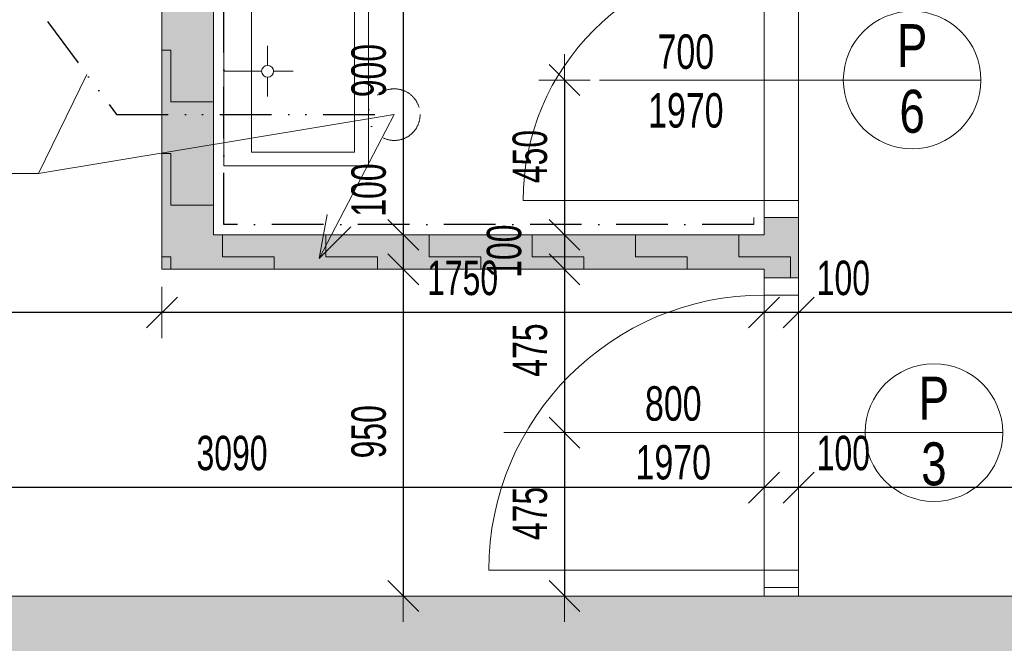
# Model space of a CAD drawing. Header units: millimetres. Extents: x -97971 to 48677, y -63570 to -5533.
# Tile 9 of 65: x -80539 to -77678, y -15074 to -13261. Entities that reach past the tile are written whole.
import ezdxf

# ---------------------------------------------------------------- set-up
doc = ezdxf.new("R2010")
doc.units = ezdxf.units.MM
doc.header["$PDMODE"] = 65
for name, pattern in [('Carkovana 2x_1', [200, 150, -50]), ('Cerchovana_1', [250, 150, -50, 0, -50]), ('JIS_09_15', [300, 150, -50, 0, -50, 0, -50])]:
    doc.linetypes.add(name, pattern=pattern)
for name, color, linetype, lineweight in [('XR$1$1.PP - NÁVRH_1', 7, 'Continuous', 25), ('XR$2$KOTY_1', 7, 'Continuous', 25), ('XR$3$ZAŘIZOVÁKY_1', 7, 'Continuous', 25), ('XR$4$VÝPLNĚ_1', 7, 'Continuous', 25), ('XR$7$FILING ___1', 7, 'Continuous', 25), ('XR$8$TZB ___1', 7, 'Continuous', 25)]:
    doc.layers.add(name, color=color, linetype=linetype, lineweight=lineweight)
doc.styles.add('ARIAL', font='ARIAL.TTF')
doc.styles.add('ARIALNARROW', font='ARIALN.TTF')
doc.dimstyles.new('DIMSTYLE_3', dxfattribs={"dimtxt": 100, "dimasz": 150, "dimexe": 0, "dimexo": 0, "dimgap": 50, "dimtad": 2, "dimdec": 0, "dimrnd": 5, "dimzin": 12, "dimdsep": 46, "dimtxsty": 'ARIALNARROW', "dimblk1": 'ALL_ML_STRICH', "dimblk2": 'ALL_ML_STRICH', "dimsah": 1, "dimcen": 0, "dimclrd": 6, "dimclre": 6, "dimclrt": 6, "dimadec": 0, "dimazin": 0, "dimtfac": 1, "dimtdec": 0, "dimtix": 1, "dimtmove": 2, "dimatfit": 3, "dimfxl": 0, "dimtzin": 0, "dimlwd": 0, "dimlwe": 13, "dimarcsym": 0})
doc.dimstyles.new('DIMSTYLE_5', dxfattribs={"dimtxt": 100, "dimasz": 150, "dimexe": 0, "dimexo": 0, "dimgap": 50, "dimtad": 2, "dimdec": 0, "dimrnd": 5, "dimzin": 12, "dimdsep": 46, "dimtxsty": 'ARIALNARROW', "dimblk1": 'ALL_ML_STRICH', "dimblk2": 'ALL_ML_STRICH', "dimsah": 1, "dimcen": 0, "dimclrd": 6, "dimclre": 6, "dimclrt": 6, "dimadec": 0, "dimazin": 0, "dimtfac": 1, "dimtdec": 0, "dimtix": 1, "dimtmove": 2, "dimatfit": 3, "dimfxl": 0, "dimtvp": 1.2, "dimtzin": 0, "dimlwd": 0, "dimlwe": 13, "dimarcsym": 0})

# ---------------------------------------------------------------- blocks, each defined once
blk = doc.blocks.new('ALL_ML_STRICH')
at = {"color": 0, "linetype": 'ByBlock', "lineweight": -2}
for p, q in [((0, -0.5), (0, 0.5)), ((-0.3, -0.3), (0.3, 0.3)), ((-1, 0), (0.5, 0))]:
    blk.add_line(p, q, dxfattribs=at)
blk = doc.blocks.new('*D243')
at = {"layer": 'DEFPOINTS', "color": 6, "linetype": 'Continuous', "lineweight": 13}
for p in [(-79424.9, -12986.3), (-79011.9, -12986.3), (-79039.2, -13886.3)]:
    blk.add_point(p, dxfattribs=at)
at = {"layer": 'XR$2$KOTY_1', "color": 6, "linetype": 'Continuous', "lineweight": -2}
for p, q in [((-79424.9, -12986.3), (-79424.9, -12986.3)), ((-79424.9, -12986.3), (-79424.9, -13886.3)), ((-79424.9, -13886.3), (-79424.9, -13886.3))]:
    blk.add_line(p, q, dxfattribs=at)
at = {"layer": 'XR$2$KOTY_1', "color": 6, "linetype": 'Continuous', "lineweight": 13, "xscale": 150, "yscale": 150, "zscale": 150}
for p, rotation in [((-79424.9, -12986.3), 90), ((-79424.9, -13886.3), 270)]:
    blk.add_blockref('ALL_ML_STRICH', p, dxfattribs=dict(at, rotation=rotation))
at = {"layer": 'XR$2$KOTY_1', "color": 6, "linetype": 'Continuous', "lineweight": 13, "insert": (-79524.9, -13408.8), "char_height": 100, "width": 243.429, "attachment_point": 5, "rotation": 90, "style": 'ARIALNARROW'}
blk.add_mtext('\\W0.81;\\A1;{900}', dxfattribs=at)
blk = doc.blocks.new('*D244')
at = {"layer": 'DEFPOINTS', "color": 6, "linetype": 'Continuous', "lineweight": 13}
for p in [(-79424.9, -13886.3), (-79039.2, -13886.3), (-79021.5, -13986.3)]:
    blk.add_point(p, dxfattribs=at)
at = {"layer": 'XR$2$KOTY_1', "color": 6, "linetype": 'Continuous', "lineweight": -2}
for p, q in [((-79424.9, -13886.3), (-79424.9, -13886.3)), ((-79424.9, -13886.3), (-79424.9, -13986.3)), ((-79424.9, -13986.3), (-79424.9, -13986.3))]:
    blk.add_line(p, q, dxfattribs=at)
at = {"layer": 'XR$2$KOTY_1', "color": 6, "linetype": 'Continuous', "lineweight": 13, "xscale": 150, "yscale": 150, "zscale": 150}
for p, rotation in [((-79424.9, -13886.3), 90), ((-79424.9, -13986.3), 270)]:
    blk.add_blockref('ALL_ML_STRICH', p, dxfattribs=dict(at, rotation=rotation))
at = {"layer": 'XR$2$KOTY_1', "color": 6, "linetype": 'Continuous', "lineweight": 13, "insert": (-79524.9, -13756.1), "char_height": 100, "width": 243.429, "attachment_point": 5, "rotation": 90, "style": 'ARIALNARROW'}
blk.add_mtext('\\W0.81;\\A1;{100}', dxfattribs=at)
blk = doc.blocks.new('*D245')
at = {"layer": 'DEFPOINTS', "color": 6, "linetype": 'Continuous', "lineweight": 13}
for p in [(-79424.9, -13986.3), (-79021.5, -13986.3), (-78276.3, -14936.3)]:
    blk.add_point(p, dxfattribs=at)
at = {"layer": 'XR$2$KOTY_1', "color": 6, "linetype": 'Continuous', "lineweight": -2}
for p, q in [((-79424.9, -13986.3), (-79424.9, -13986.3)), ((-79424.9, -13986.3), (-79424.9, -14936.3)), ((-79424.9, -14936.3), (-79424.9, -14936.3))]:
    blk.add_line(p, q, dxfattribs=at)
at = {"layer": 'XR$2$KOTY_1', "color": 6, "linetype": 'Continuous', "lineweight": 13, "xscale": 150, "yscale": 150, "zscale": 150}
for p, rotation in [((-79424.9, -13986.3), 90), ((-79424.9, -14936.3), 270)]:
    blk.add_blockref('ALL_ML_STRICH', p, dxfattribs=dict(at, rotation=rotation))
at = {"layer": 'XR$2$KOTY_1', "color": 6, "linetype": 'Continuous', "lineweight": 13, "insert": (-79524.9, -14458.8), "char_height": 100, "width": 243.429, "attachment_point": 5, "rotation": 90, "style": 'ARIALNARROW'}
blk.add_mtext('\\W0.81;\\A1;{950}', dxfattribs=at)
blk = doc.blocks.new('*D286')
at = {"layer": 'DEFPOINTS', "color": 6, "linetype": 'Continuous', "lineweight": 13}
for p in [(-76146.3, -14621.2), (-78276.3, -14936.3), (-76146.3, -14936.3)]:
    blk.add_point(p, dxfattribs=at)
at = {"layer": 'XR$2$KOTY_1', "color": 6, "linetype": 'Continuous', "lineweight": -2}
for p, q in [((-78276.3, -14621.2), (-78276.3, -14621.2)), ((-76146.3, -14621.2), (-78276.3, -14621.2)), ((-76146.3, -14824.2), (-76146.3, -14621.2))]:
    blk.add_line(p, q, dxfattribs=at)
at = {"layer": 'XR$2$KOTY_1', "color": 6, "linetype": 'Continuous', "lineweight": 13, "xscale": 150, "yscale": 150, "zscale": 150}
for p, rotation in [((-78276.3, -14621.2), 180), ((-76146.3, -14621.2), 360)]:
    blk.add_blockref('ALL_ML_STRICH', p, dxfattribs=dict(at, rotation=rotation))
at = {"layer": 'XR$2$KOTY_1', "color": 6, "linetype": 'Continuous', "lineweight": 13, "insert": (-77212.4, -14521.2), "char_height": 100, "width": 324.571, "attachment_point": 5, "style": 'ARIALNARROW'}
blk.add_mtext('\\W0.81;\\A1;{2130}', dxfattribs=at)
blk = doc.blocks.new('*D287')
at = {"layer": 'DEFPOINTS', "color": 6, "linetype": 'Continuous', "lineweight": 13}
for p in [(-78276.3, -14621.2), (-78376.3, -14936.3), (-78276.3, -14936.3)]:
    blk.add_point(p, dxfattribs=at)
at = {"layer": 'XR$2$KOTY_1', "color": 6, "linetype": 'Continuous', "lineweight": -2}
for p, q in [((-78376.3, -14621.2), (-78376.3, -14621.2)), ((-78276.3, -14621.2), (-78376.3, -14621.2)), ((-78276.3, -14621.2), (-78276.3, -14621.2))]:
    blk.add_line(p, q, dxfattribs=at)
at = {"layer": 'XR$2$KOTY_1', "color": 6, "linetype": 'Continuous', "lineweight": 13, "xscale": 150, "yscale": 150, "zscale": 150}
for p, rotation in [((-78376.3, -14621.2), 180), ((-78276.3, -14621.2), 360)]:
    blk.add_blockref('ALL_ML_STRICH', p, dxfattribs=dict(at, rotation=rotation))
at = {"layer": 'XR$2$KOTY_1', "color": 6, "linetype": 'Continuous', "lineweight": 13, "insert": (-78146.1, -14521.2), "char_height": 100, "width": 243.429, "attachment_point": 5, "style": 'ARIALNARROW'}
blk.add_mtext('\\W0.81;\\A1;{100}', dxfattribs=at)
blk = doc.blocks.new('*D288')
at = {"layer": 'DEFPOINTS', "color": 6, "linetype": 'Continuous', "lineweight": 13}
for p in [(-78376.3, -14621.2), (-81466.3, -14936.3), (-78376.3, -14936.3)]:
    blk.add_point(p, dxfattribs=at)
at = {"layer": 'XR$2$KOTY_1', "color": 6, "linetype": 'Continuous', "lineweight": -2}
for p, q in [((-81466.3, -14621.2), (-81466.3, -14621.2)), ((-78376.3, -14621.2), (-81466.3, -14621.2)), ((-78376.3, -14621.2), (-78376.3, -14621.2))]:
    blk.add_line(p, q, dxfattribs=at)
at = {"layer": 'XR$2$KOTY_1', "color": 6, "linetype": 'Continuous', "lineweight": 13, "xscale": 150, "yscale": 150, "zscale": 150}
for p, rotation in [((-81466.3, -14621.2), 180), ((-78376.3, -14621.2), 360)]:
    blk.add_blockref('ALL_ML_STRICH', p, dxfattribs=dict(at, rotation=rotation))
at = {"layer": 'XR$2$KOTY_1', "color": 6, "linetype": 'Continuous', "lineweight": 13, "insert": (-79922.4, -14521.2), "char_height": 100, "width": 324.571, "attachment_point": 5, "style": 'ARIALNARROW'}
blk.add_mtext('\\W0.81;\\A1;{3090}', dxfattribs=at)
blk = doc.blocks.new('*D320')
at = {"layer": 'DEFPOINTS', "color": 6, "linetype": 'Continuous', "lineweight": 13}
for p in [(-76776.3, -13786.3), (-78276.3, -14061.3), (-76776.3, -14112.1)]:
    blk.add_point(p, dxfattribs=at)
at = {"layer": 'XR$2$KOTY_1', "color": 6, "linetype": 'Continuous', "lineweight": -2}
for p, q in [((-76776.3, -13971.3), (-76776.3, -14112.1)), ((-78276.3, -14112.1), (-78276.3, -14112.1)), ((-76776.3, -14112.1), (-78276.3, -14112.1))]:
    blk.add_line(p, q, dxfattribs=at)
at = {"layer": 'XR$2$KOTY_1', "color": 6, "linetype": 'Continuous', "lineweight": 13, "xscale": 150, "yscale": 150, "zscale": 150}
for p, rotation in [((-78276.3, -14112.1), 180), ((-76776.3, -14112.1), 360)]:
    blk.add_blockref('ALL_ML_STRICH', p, dxfattribs=dict(at, rotation=rotation))
at = {"layer": 'XR$2$KOTY_1', "color": 6, "linetype": 'Continuous', "lineweight": 13, "insert": (-77527.4, -14012.1), "char_height": 100, "width": 324.571, "attachment_point": 5, "style": 'ARIALNARROW'}
blk.add_mtext('\\W0.81;\\A1;{1500}', dxfattribs=at)
blk = doc.blocks.new('*D321')
at = {"layer": 'DEFPOINTS', "color": 6, "linetype": 'Continuous', "lineweight": 13}
for p in [(-78376.3, -13986.3), (-78276.3, -14061.3), (-78276.3, -14112.1)]:
    blk.add_point(p, dxfattribs=at)
at = {"layer": 'XR$2$KOTY_1', "color": 6, "linetype": 'Continuous', "lineweight": -2}
for p, q in [((-78376.3, -14112.1), (-78376.3, -14112.1)), ((-78276.3, -14112.1), (-78376.3, -14112.1)), ((-78276.3, -14112.1), (-78276.3, -14112.1))]:
    blk.add_line(p, q, dxfattribs=at)
at = {"layer": 'XR$2$KOTY_1', "color": 6, "linetype": 'Continuous', "lineweight": 13, "xscale": 150, "yscale": 150, "zscale": 150}
for p, rotation in [((-78376.3, -14112.1), 180), ((-78276.3, -14112.1), 360)]:
    blk.add_blockref('ALL_ML_STRICH', p, dxfattribs=dict(at, rotation=rotation))
at = {"layer": 'XR$2$KOTY_1', "color": 6, "linetype": 'Continuous', "lineweight": 13, "insert": (-78146.1, -14012.1), "char_height": 100, "width": 243.429, "attachment_point": 5, "style": 'ARIALNARROW'}
blk.add_mtext('\\W0.81;\\A1;{100}', dxfattribs=at)
blk = doc.blocks.new('*D322')
at = {"layer": 'DEFPOINTS', "color": 6, "linetype": 'Continuous', "lineweight": 13}
for p in [(-80126.3, -13986.3), (-78376.3, -13986.3), (-78376.3, -14112.1)]:
    blk.add_point(p, dxfattribs=at)
at = {"layer": 'XR$2$KOTY_1', "color": 6, "linetype": 'Continuous', "lineweight": -2}
for p, q in [((-80126.3, -14112.1), (-80126.3, -14112.1)), ((-78376.3, -14112.1), (-80126.3, -14112.1)), ((-78376.3, -14112.1), (-78376.3, -14112.1))]:
    blk.add_line(p, q, dxfattribs=at)
at = {"layer": 'XR$2$KOTY_1', "color": 6, "linetype": 'Continuous', "lineweight": 13, "xscale": 150, "yscale": 150, "zscale": 150}
for p, rotation in [((-80126.3, -14112.1), 180), ((-78376.3, -14112.1), 360)]:
    blk.add_blockref('ALL_ML_STRICH', p, dxfattribs=dict(at, rotation=rotation))
at = {"layer": 'XR$2$KOTY_1', "color": 6, "linetype": 'Continuous', "lineweight": 13, "insert": (-79252.4, -14012.1), "char_height": 100, "width": 324.571, "attachment_point": 5, "style": 'ARIALNARROW'}
blk.add_mtext('\\W0.81;\\A1;{1750}', dxfattribs=at)
blk = doc.blocks.new('*D323')
at = {"layer": 'DEFPOINTS', "color": 6, "linetype": 'Continuous', "lineweight": 13}
for p in [(-80126.3, -13986.3), (-80126.3, -14112.1), (-81466.3, -14170.7)]:
    blk.add_point(p, dxfattribs=at)
at = {"layer": 'XR$2$KOTY_1', "color": 6, "linetype": 'Continuous', "lineweight": -2}
for p, q in [((-81466.3, -14112.1), (-81466.3, -14112.1)), ((-80126.3, -14112.1), (-81466.3, -14112.1)), ((-80126.3, -14112.1), (-80126.3, -14112.1))]:
    blk.add_line(p, q, dxfattribs=at)
at = {"layer": 'XR$2$KOTY_1', "color": 6, "linetype": 'Continuous', "lineweight": 13, "xscale": 150, "yscale": 150, "zscale": 150}
for p, rotation in [((-81466.3, -14112.1), 180), ((-80126.3, -14112.1), 360)]:
    blk.add_blockref('ALL_ML_STRICH', p, dxfattribs=dict(at, rotation=rotation))
at = {"layer": 'XR$2$KOTY_1', "color": 6, "linetype": 'Continuous', "lineweight": 13, "insert": (-80797.4, -14012.1), "char_height": 100, "width": 324.571, "attachment_point": 5, "style": 'ARIALNARROW'}
blk.add_mtext('\\W0.81;\\A1;{1340}', dxfattribs=at)
blk = doc.blocks.new('*D335')
at = {"layer": 'DEFPOINTS', "color": 6, "linetype": 'Continuous', "lineweight": 13}
for p in [(-78956.4, -13436.3), (-78376.3, -13436.3), (-78376.3, -13886.3)]:
    blk.add_point(p, dxfattribs=at)
at = {"layer": 'XR$2$KOTY_1', "color": 6, "linetype": 'Continuous', "lineweight": -2}
for p, q in [((-78956.4, -13436.3), (-78956.4, -13436.3)), ((-78956.4, -13436.3), (-78956.4, -13886.3)), ((-78956.4, -13886.3), (-78956.4, -13886.3))]:
    blk.add_line(p, q, dxfattribs=at)
at = {"layer": 'XR$2$KOTY_1', "color": 6, "linetype": 'Continuous', "lineweight": 13, "xscale": 150, "yscale": 150, "zscale": 150}
for p, rotation in [((-78956.4, -13436.3), 90), ((-78956.4, -13886.3), 270)]:
    blk.add_blockref('ALL_ML_STRICH', p, dxfattribs=dict(at, rotation=rotation))
at = {"layer": 'XR$2$KOTY_1', "color": 6, "linetype": 'Continuous', "lineweight": 13, "insert": (-79056.4, -13658.8), "char_height": 100, "width": 243.429, "attachment_point": 5, "rotation": 90, "style": 'ARIALNARROW'}
blk.add_mtext('\\W0.81;\\A1;{450}', dxfattribs=at)
blk = doc.blocks.new('*D336')
at = {"layer": 'DEFPOINTS', "color": 6, "linetype": 'Continuous', "lineweight": 13}
for p in [(-78956.4, -13886.3), (-78376.3, -13886.3), (-78376.3, -13986.3)]:
    blk.add_point(p, dxfattribs=at)
at = {"layer": 'XR$2$KOTY_1', "color": 6, "linetype": 'Continuous', "lineweight": -2}
for p, q in [((-78956.4, -13886.3), (-78956.4, -13886.3)), ((-78956.4, -13886.3), (-78956.4, -13986.3)), ((-78956.4, -13986.3), (-78956.4, -13986.3))]:
    blk.add_line(p, q, dxfattribs=at)
at = {"layer": 'XR$2$KOTY_1', "color": 6, "linetype": 'Continuous', "lineweight": 13, "xscale": 150, "yscale": 150, "zscale": 150}
for p, rotation in [((-78956.4, -13886.3), 90), ((-78956.4, -13986.3), 270)]:
    blk.add_blockref('ALL_ML_STRICH', p, dxfattribs=dict(at, rotation=rotation))
at = {"layer": 'XR$2$KOTY_1', "color": 6, "linetype": 'Continuous', "lineweight": 13, "insert": (-79131.4, -13933.8), "char_height": 100, "width": 243.429, "attachment_point": 5, "rotation": 90, "style": 'ARIALNARROW'}
blk.add_mtext('\\W0.81;\\A1;{100}', dxfattribs=at)
blk = doc.blocks.new('*D337')
at = {"layer": 'DEFPOINTS', "color": 6, "linetype": 'Continuous', "lineweight": 13}
for p in [(-78956.4, -13986.3), (-78376.3, -13986.3), (-79133, -14461.3)]:
    blk.add_point(p, dxfattribs=at)
at = {"layer": 'XR$2$KOTY_1', "color": 6, "linetype": 'Continuous', "lineweight": -2}
for p, q in [((-78956.4, -13986.3), (-78956.4, -13986.3)), ((-78956.4, -13986.3), (-78956.4, -14461.3)), ((-78956.4, -14461.3), (-78956.4, -14461.3))]:
    blk.add_line(p, q, dxfattribs=at)
at = {"layer": 'XR$2$KOTY_1', "color": 6, "linetype": 'Continuous', "lineweight": 13, "xscale": 150, "yscale": 150, "zscale": 150}
for p, rotation in [((-78956.4, -13986.3), 90), ((-78956.4, -14461.3), 270)]:
    blk.add_blockref('ALL_ML_STRICH', p, dxfattribs=dict(at, rotation=rotation))
at = {"layer": 'XR$2$KOTY_1', "color": 6, "linetype": 'Continuous', "lineweight": 13, "insert": (-79056.4, -14221.3), "char_height": 100, "width": 243.429, "attachment_point": 5, "rotation": 90, "style": 'ARIALNARROW'}
blk.add_mtext('\\W0.81;\\A1;{475}', dxfattribs=at)
blk = doc.blocks.new('*D338')
at = {"layer": 'DEFPOINTS', "color": 6, "linetype": 'Continuous', "lineweight": 13}
for p in [(-79133, -14461.3), (-78956.4, -14461.3), (-78376.3, -14936.3)]:
    blk.add_point(p, dxfattribs=at)
at = {"layer": 'XR$2$KOTY_1', "color": 6, "linetype": 'Continuous', "lineweight": -2}
for p, q in [((-78956.4, -14461.3), (-78956.4, -14461.3)), ((-78956.4, -14461.3), (-78956.4, -14936.3)), ((-78956.4, -14936.3), (-78956.4, -14936.3))]:
    blk.add_line(p, q, dxfattribs=at)
at = {"layer": 'XR$2$KOTY_1', "color": 6, "linetype": 'Continuous', "lineweight": 13, "xscale": 150, "yscale": 150, "zscale": 150}
for p, rotation in [((-78956.4, -14461.3), 90), ((-78956.4, -14936.3), 270)]:
    blk.add_blockref('ALL_ML_STRICH', p, dxfattribs=dict(at, rotation=rotation))
at = {"layer": 'XR$2$KOTY_1', "color": 6, "linetype": 'Continuous', "lineweight": 13, "insert": (-79056.4, -14696.3), "char_height": 100, "width": 243.429, "attachment_point": 5, "rotation": 90, "style": 'ARIALNARROW'}
blk.add_mtext('\\W0.81;\\A1;{475}', dxfattribs=at)
blk = doc.blocks.new('KOMPLEXNÍ OBJEKT_39')
at = {"layer": 'XR$3$ZAŘIZOVÁKY_1', "color": 251, "linetype": 'Continuous', "lineweight": 13}
for p, q in [((-79946.3, -13686.1), (-79946.3, -13135.4)), ((-79946.3, -13135.4), (-79602.3, -13135.4)), ((-79946.3, -13135.4), (-79526.3, -13135.4)), ((-79526.3, -13135.4), (-79526.3, -13686.1)), ((-79566.3, -13175.4), (-79866.3, -13175.4)), ((-79866.3, -13175.4), (-79866.3, -13646.1)), ((-79566.3, -13646.1), (-79566.3, -13175.4)), ((-79819.1, -13393.6), (-79819.1, -13336.9)), ((-79836.3, -13410.8), (-79946.3, -13410.8)), ((-79801.9, -13410.8), (-79745.2, -13410.8)), ((-79819.1, -13428), (-79819.1, -13484.6)), ((-79866.3, -13646.1), (-79566.3, -13646.1)), ((-79946.3, -13686.1), (-79526.3, -13686.1))]:
    blk.add_line(p, q, dxfattribs=at)
blk.add_arc((-79819.1, -13410.8), 17.2, 90.00000002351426, 89.9999827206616, dxfattribs=at)
blk = doc.blocks.new('KOMPLEXNÍ OBJEKT_63')
at = {"layer": 'XR$4$VÝPLNĚ_1', "color": 132, "linetype": 'Continuous', "lineweight": 13}
for p, q in [((-78376.3, -13036.3), (-78376.3, -13836.3)), ((-78276.3, -13036.3), (-78276.3, -13836.3)), ((-78276.3, -13086.3), (-78376.3, -13086.3)), ((-78854.9, -13436.3), (-78146.2, -13436.3)), ((-79076.3, -13786.3), (-78276.3, -13786.3))]:
    blk.add_line(p, q, dxfattribs=at)
blk.add_arc((-78376.3, -13786.3), 700, 90, 180, dxfattribs=at)
blk = doc.blocks.new('KOMPLEXNÍ OBJEKT_64')
at = {"layer": 'XR$4$VÝPLNĚ_1', "color": 132, "linetype": 'Continuous', "lineweight": 13}
for p, q in [((-78376.3, -14011.3), (-78376.3, -14911.3)), ((-78276.3, -14011.3), (-78276.3, -14911.3)), ((-78276.3, -14061.3), (-78376.3, -14061.3)), ((-78083, -14461.3), (-79133, -14461.3)), ((-78376.3, -14861.3), (-79176.3, -14861.3)), ((-78276.3, -14861.3), (-78376.3, -14861.3)), ((-78276.3, -14861.3), (-78276.3, -14911.3))]:
    blk.add_line(p, q, dxfattribs=at)
blk.add_arc((-78376.3, -14861.3), 800, 90, 180, dxfattribs=at)

msp = doc.modelspace()

# ---------------------------------------------------------------- hatches: boundary and pattern name
at = {"layer": 'XR$7$FILING ___1', "linetype": 'Carkovana 2x_1', "lineweight": 50}
msp.add_hatch(color=254, dxfattribs=at).paths.add_polyline_path([(-79091.3, -21496.3), (-79091.3, -15536.3), (-74736.3, -15536.3), (-74736.3, -15036.3), (-74836.3, -14936.3), (-75246.3, -14936.3), (-75246.3, -15386.3), (-76146.3, -15386.3), (-76146.3, -14936.3), (-81466.3, -14936.3), (-81466.3, -11956.3), (-81166.3, -11956.3), (-81166.3, -11506.3), (-82283.2, -11506.3), (-82283.2, -11956.3), (-81916.3, -11956.3), (-81916.3, -14936.3), (-82204.3, -14936.3), (-82204.3, -15536.3), (-79691.3, -15536.3), (-79691.3, -21496.3), (-79939.5, -21496.3), (-79939.5, -21946.3), (-78491.3, -21946.3), (-78491.3, -21496.3)])
at = {"layer": 'XR$7$FILING ___1', "linetype": 'Continuous', "lineweight": 13}
msp.add_hatch(color=11, dxfattribs=at).paths.add_polyline_path([(-78376.3, -14011.3), (-78276.3, -14011.3), (-78276.3, -13836.3), (-78376.3, -13836.3), (-78376.3, -13886.3), (-79976.3, -13886.3), (-79976.3, -12986.3), (-79226.3, -12986.3), (-79226.3, -12886.3), (-80026.3, -12886.3), (-80026.3, -11956.3), (-80126.3, -11956.3), (-80126.3, -13986.3), (-78376.3, -13986.3)], flags=0)
h = msp.add_hatch(dxfattribs=at)
h.set_pattern_fill('VZOR', scale=150, style=0, pattern_type=2)
h.set_pattern_definition([(0, (300, 300), (150, 150), [150, -150]), (90, (300, 300), (-150, 150), [150, -150])])
h.paths.add_polyline_path([(-78376.3, -14011.3), (-78276.3, -14011.3), (-78276.3, -13836.3), (-78376.3, -13836.3), (-78376.3, -13886.3), (-79976.3, -13886.3), (-79976.3, -12986.3), (-79226.3, -12986.3), (-79226.3, -12886.3), (-80026.3, -12886.3), (-80026.3, -11956.3), (-80126.3, -11956.3), (-80126.3, -13986.3), (-78376.3, -13986.3)], flags=0)

# ---------------------------------------------------------------- linework, layer by layer
at = {"layer": 'XR$1$1.PP - NÁVRH_1', "color": 14, "linetype": 'Continuous', "lineweight": 13}
for p, q in [((-80126.3, -11956.3), (-80126.3, -13986.3)), ((-79976.3, -12986.3), (-79976.3, -13886.3)), ((-78406.3, -13836.3), (-78406.3, -13856.3)), ((-78376.3, -13836.3), (-78376.3, -13886.3)), ((-78276.3, -13836.3), (-78376.3, -13836.3)), ((-78276.3, -14011.3), (-78276.3, -13836.3)), ((-78376.3, -13886.3), (-79976.3, -13886.3)), ((-78376.3, -13986.3), (-80126.3, -13986.3)), ((-78376.3, -14011.3), (-78376.3, -13986.3)), ((-78276.3, -14011.3), (-78376.3, -14011.3)), ((-78376.3, -14911.3), (-78276.3, -14911.3)), ((-78376.3, -14911.3), (-78376.3, -14936.3)), ((-78276.3, -14911.3), (-78276.3, -14936.3)), ((-76346.3, -14936.3), (-81466.3, -14936.3))]:
    msp.add_line(p, q, dxfattribs=at)
at = {"layer": 'XR$2$KOTY_1', "color": 7, "linetype": 'Continuous', "lineweight": 13}
for p, q in [((-80485.1, -13707.8), (-80344.5, -13420.1)), ((-79450.9, -13536.9), (-80485.1, -13707.8)), ((-80485.1, -13707.8), (-81131.1, -13707.8))]:
    msp.add_line(p, q, dxfattribs=at)
at = {"layer": 'XR$2$KOTY_1', "color": 3, "linetype": 'Continuous', "lineweight": 13}
for p, q in [((-77746.2, -13436.3), (-78146.2, -13436.3)), ((-77683, -14461.3), (-78083, -14461.3))]:
    msp.add_line(p, q, dxfattribs=at)
for centre in [(-77946.2, -13436.3), (-77883, -14461.3)]:
    msp.add_circle(centre, 200, dxfattribs=at)
at = {"layer": 'XR$7$FILING ___1', "color": 7, "linetype": 'Cerchovana_1', "lineweight": 25}
for p, q in [((-79946.3, -13856.3), (-79946.3, -13016.3)), ((-78406.3, -13856.3), (-79946.3, -13856.3))]:
    msp.add_line(p, q, dxfattribs=at)
at = {"layer": 'XR$8$TZB ___1', "color": 1, "linetype": 'JIS_09_15', "lineweight": 25}
for p, q in [((-81351.7, -12059.9), (-80258, -13536.9)), ((-80258, -13536.9), (-79450.9, -13536.9))]:
    msp.add_line(p, q, dxfattribs=at)
at = {"layer": 'XR$8$TZB ___1', "color": 1, "linetype": 'Continuous', "lineweight": 13}
for p, q in [((-79450.9, -13536.9), (-79669.2, -13954.8)), ((-79669.2, -13954.8), (-79646.3, -13826.8)), ((-79669.2, -13954.8), (-79577.3, -13862.8))]:
    msp.add_line(p, q, dxfattribs=at)
at = {"layer": 'XR$8$TZB ___1', "color": 1, "linetype": 'JIS_09_15', "lineweight": 13}
msp.add_circle((-79450.9, -13536.9), 75, dxfattribs=at)

# ---------------------------------------------------------------- block references
at = {"layer": 'XR$3$ZAŘIZOVÁKY_1', "color": 251, "linetype": 'Continuous', "lineweight": 13}
msp.add_blockref('KOMPLEXNÍ OBJEKT_39', (0, 0), dxfattribs=at)
at = {"layer": 'XR$4$VÝPLNĚ_1', "color": 132, "linetype": 'Continuous', "lineweight": 13}
for name in ['KOMPLEXNÍ OBJEKT_63', 'KOMPLEXNÍ OBJEKT_64']:
    msp.add_blockref(name, (0, 0), dxfattribs=at)

# ---------------------------------------------------------------- texts
at = {"layer": 'XR$2$KOTY_1', "color": 3, "linetype": 'Continuous', "lineweight": 25, "char_height": 125, "attachment_point": 5, "style": 'ARIAL'}
for s, insert, width in [('\\W0.76;P', (-77946.2, -13336.3), 137.177), ('\\W0.76;6', (-77946.2, -13528), 122.931), ('\\W0.76;P', (-77883, -14361.3), 137.177), ('\\W0.76;3', (-77883, -14553), 122.931)]:
    msp.add_mtext(s, dxfattribs=dict(at, insert=insert, width=width))
at = {"layer": 'XR$2$KOTY_1', "color": 7, "linetype": 'Continuous', "lineweight": 13, "char_height": 100, "width": 272.279, "attachment_point": 2, "line_spacing_factor": 1.024096, "style": 'ARIALNARROW'}
for s, insert in [('\\W0.86;700\\P1970', (-78603.8, -13303.7)), ('\\W0.86;800\\P1970', (-78640.3, -14326.6))]:
    msp.add_mtext(s, dxfattribs=dict(at, insert=insert))

# ---------------------------------------------------------------- dimensions: what is measured, and where the dimension line sits
at = {"layer": 'XR$2$KOTY_1', "color": 6, "linetype": 'Continuous', "lineweight": 13}
for base, p1, p2, angle, dimstyle, picture, middle in [((-79424.9, -13886.3), (-79424.9, -12986.3), (-79424.9, -13886.3), 270, 'DIMSTYLE_3', '*D243', (-79524.9, -13408.8)), ((-78956.4, -13886.3), (-78956.4, -13436.3), (-78956.4, -13886.3), 270, 'DIMSTYLE_3', '*D335', (-79056.4, -13658.8)), ((-79424.9, -13986.3), (-79424.9, -13886.3), (-79424.9, -13986.3), 270, 'DIMSTYLE_5', '*D244', (-79524.9, -13756.1)), ((-78276.3, -14112.1), (-76776.3, -13971.3), (-78276.3, -14112.1), 180, 'DIMSTYLE_3', '*D320', (-77527.4, -14012.1)), ((-78956.4, -13986.3), (-78956.4, -13886.3), (-78956.4, -13986.3), 270, 'DIMSTYLE_5', '*D336', (-79131.4, -13933.8)), ((-79424.9, -14936.3), (-79424.9, -13986.3), (-79424.9, -14936.3), 270, 'DIMSTYLE_3', '*D245', (-79524.9, -14458.8)), ((-78956.4, -14461.3), (-78956.4, -13986.3), (-78956.4, -14461.3), 270, 'DIMSTYLE_3', '*D337', (-79056.4, -14221.3)), ((-81466.3, -14112.1), (-80126.3, -14112.1), (-81466.3, -14112.1), 180, 'DIMSTYLE_3', '*D323', (-80797.4, -14012.1)), ((-80126.3, -14112.1), (-78376.3, -14112.1), (-80126.3, -14112.1), 180, 'DIMSTYLE_3', '*D322', (-79252.4, -14012.1)), ((-78376.3, -14112.1), (-78276.3, -14112.1), (-78376.3, -14112.1), 180, 'DIMSTYLE_5', '*D321', (-78146.1, -14012.1)), ((-78956.4, -14936.3), (-78956.4, -14461.3), (-78956.4, -14936.3), 270, 'DIMSTYLE_3', '*D338', (-79056.4, -14696.3)), ((-81466.3, -14621.2), (-78376.3, -14621.2), (-81466.3, -14621.2), 180, 'DIMSTYLE_3', '*D288', (-79922.4, -14521.2)), ((-78376.3, -14621.2), (-78276.3, -14621.2), (-78376.3, -14621.2), 180, 'DIMSTYLE_5', '*D287', (-78146.1, -14521.2)), ((-78276.3, -14621.2), (-76146.3, -14824.2), (-78276.3, -14621.2), 180, 'DIMSTYLE_3', '*D286', (-77212.4, -14521.2))]:
    dim = msp.add_linear_dim(base=base, p1=p1, p2=p2, angle=angle, dimstyle=dimstyle, override={"dimpost": '<>', "dimclrd": 6, "dimclre": 6, "dimclrt": 6, "dimlwd": 0, "dimlwe": 13}, dxfattribs=at)
    dim.commit()
    dim.dimension.update_dxf_attribs({"geometry": picture, "text_midpoint": middle, "dimtype": 160})

doc.saveas('drawing.dxf')
